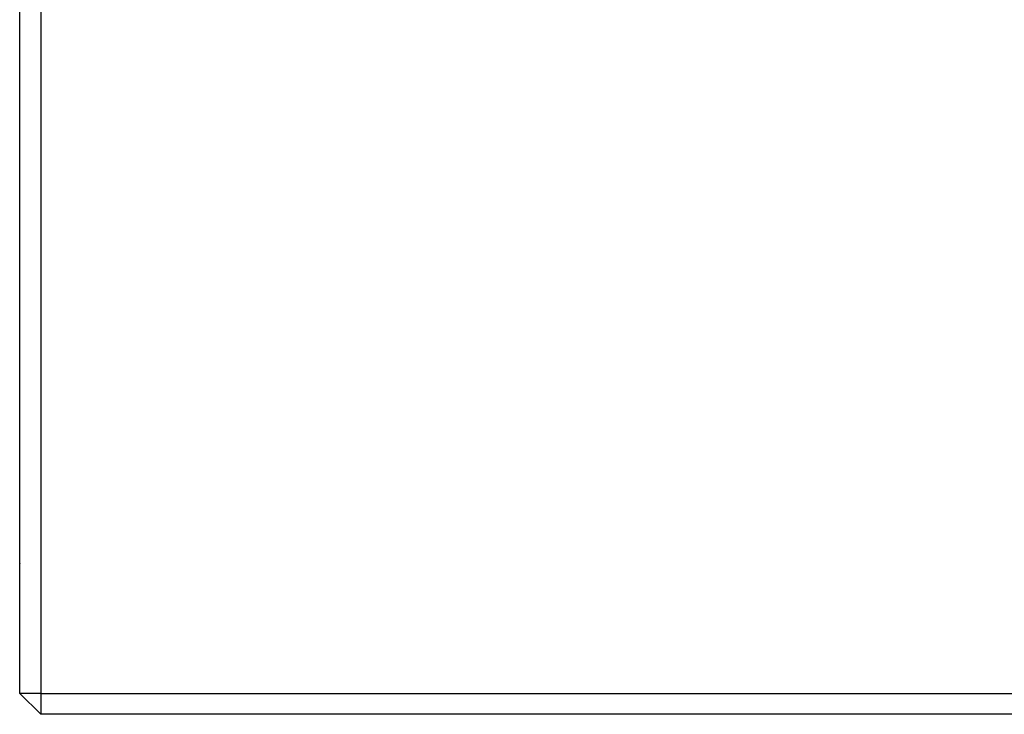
# Model space of a CAD drawing. Header units: inches. Extents: x 246 to 840, y 182 to 667.
# Tile 6 of 133: x 455 to 502, y 340 to 373. Entities that reach past the tile are written whole.
import ezdxf

# ---------------------------------------------------------------- set-up
doc = ezdxf.new("R2010")
doc.units = ezdxf.units.IN
doc.header["$MEASUREMENT"] = 0
doc.layers.add('1', color=7, linetype='Continuous', true_color=0xffffff)

msp = doc.modelspace()

# ---------------------------------------------------------------- linework, layer by layer
at = {"layer": '1', "color": 27}
for p, q in [((454.687, 340.78), (454.687, 420.78)), ((455.687, 420.78), (455.687, 340.78)), ((455.687, 340.78), (454.687, 340.78)), ((454.687, 340.78), (455.687, 339.78)), ((455.687, 340.78), (592.687, 340.78)), ((455.687, 340.78), (455.687, 339.78)), ((592.687, 339.78), (455.687, 339.78))]:
    msp.add_line(p, q, dxfattribs=at)
msp.add_open_spline([(454.677, 347), (454.687, 346.981)], degree=1, dxfattribs=at)

doc.saveas('drawing.dxf')
